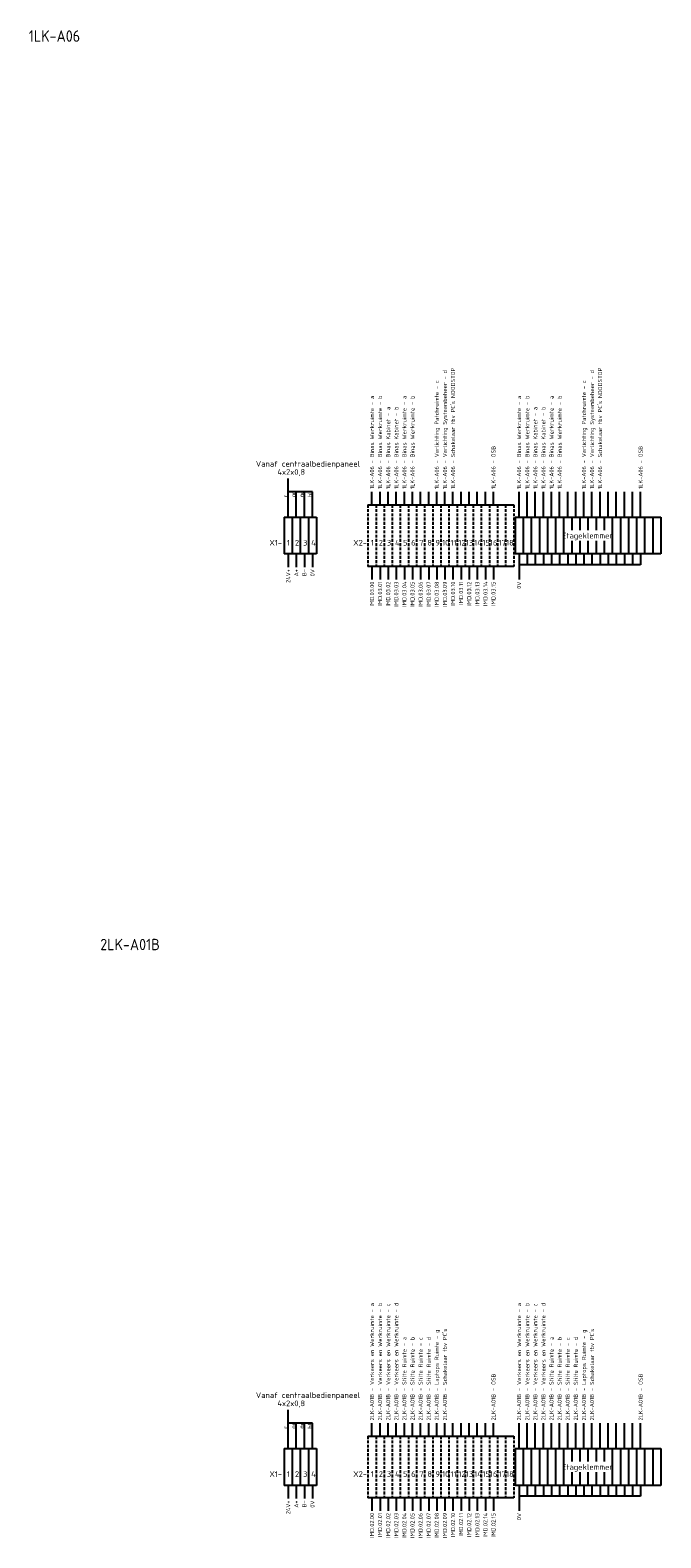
# Model space of a CAD drawing. Extents: x -1224 to 18134, y -20786 to 3554.
# Tile 7 of 88: x 2453 to 2731, y -7766 to -7102. Entities that reach past the tile are written whole.
import ezdxf
from ezdxf.enums import TextEntityAlignment as Align

# ---------------------------------------------------------------- set-up
doc = ezdxf.new("R2010")
doc.units = 0
doc.linetypes.add('HIDDEN2', pattern=[1.875, 1.25, -0.625])
doc.layers.add('EL$1----', color=3, linetype='CONTINUOUS')
doc.styles.add('BURO-018', font='ISO.shx', dxfattribs={"height": 1.8})
doc.styles.add('BURO-025', font='ISO.shx', dxfattribs={"height": 2.5})
doc.styles.add('BURO-050', font='ISO.shx', dxfattribs={"height": 5})

msp = doc.modelspace()

# ---------------------------------------------------------------- linework, layer by layer
at = {"layer": 'EL$1----', "color": 1}
for p, q in [((2566.59, -7316.85), (2566.59, -7299.79)), ((2577.29, -7305.64), (2566.59, -7305.64)), ((2570.15, -7316.85), (2570.15, -7305.64)), ((2573.72, -7316.85), (2573.72, -7305.64)), ((2577.29, -7316.85), (2577.29, -7305.64)), ((2603.5, -7311.38), (2603.5, -7305.64)), ((2607.06, -7311.38), (2607.06, -7305.64)), ((2610.63, -7311.38), (2610.63, -7305.64)), ((2614.2, -7311.38), (2614.2, -7305.64)), ((2617.76, -7311.38), (2617.76, -7305.64)), ((2621.33, -7311.38), (2621.33, -7305.64)), ((2624.9, -7311.38), (2624.9, -7305.64)), ((2628.47, -7311.38), (2628.47, -7305.64)), ((2632.03, -7311.38), (2632.03, -7305.64)), ((2635.6, -7311.38), (2635.6, -7305.64)), ((2639.17, -7311.38), (2639.17, -7305.64)), ((2642.73, -7311.38), (2642.73, -7305.64)), ((2646.3, -7311.38), (2646.3, -7305.64)), ((2649.87, -7311.38), (2649.87, -7305.64)), ((2653.44, -7311.38), (2653.44, -7305.64)), ((2657, -7311.38), (2657, -7305.64)), ((2668.29, -7316.85), (2668.29, -7305.64)), ((2671.86, -7316.85), (2671.86, -7305.64)), ((2675.42, -7316.85), (2675.42, -7305.64)), ((2678.99, -7316.85), (2678.99, -7305.64)), ((2682.56, -7316.85), (2682.56, -7305.64)), ((2686.13, -7316.85), (2686.13, -7305.64)), ((2689.69, -7316.85), (2689.69, -7305.64)), ((2693.26, -7316.85), (2693.26, -7305.64)), ((2696.83, -7316.85), (2696.83, -7305.64)), ((2700.39, -7316.85), (2700.39, -7305.64)), ((2703.96, -7316.85), (2703.96, -7305.64)), ((2707.53, -7316.85), (2707.53, -7305.64)), ((2711.1, -7316.85), (2711.1, -7305.64)), ((2714.66, -7316.85), (2714.66, -7305.64)), ((2718.23, -7316.85), (2718.23, -7305.64)), ((2721.8, -7316.85), (2721.8, -7305.64)), ((2566.59, -7333), (2566.59, -7338.74)), ((2570.15, -7333), (2570.15, -7338.74)), ((2573.72, -7333), (2573.72, -7338.74)), ((2577.29, -7333), (2577.29, -7338.74)), ((2668.29, -7333), (2668.29, -7344.21)), ((2671.86, -7333), (2671.86, -7337.77)), ((2675.42, -7333), (2675.42, -7337.77)), ((2678.99, -7333), (2678.99, -7337.77)), ((2682.56, -7333), (2682.56, -7337.77)), ((2686.13, -7333), (2686.13, -7337.77)), ((2689.69, -7333), (2689.69, -7337.77)), ((2693.26, -7333), (2693.26, -7337.77)), ((2696.83, -7333), (2696.83, -7337.77)), ((2700.39, -7333), (2700.39, -7337.77)), ((2703.96, -7333), (2703.96, -7337.77)), ((2707.53, -7333), (2707.53, -7337.77)), ((2711.1, -7333), (2711.1, -7337.77)), ((2714.66, -7333), (2714.66, -7337.77)), ((2718.23, -7333), (2718.23, -7337.77)), ((2721.8, -7333), (2721.8, -7337.77)), ((2603.5, -7338.47), (2603.5, -7344.21)), ((2607.06, -7338.47), (2607.06, -7344.21)), ((2610.63, -7338.47), (2610.63, -7344.21)), ((2614.2, -7338.47), (2614.2, -7344.21)), ((2617.76, -7338.47), (2617.76, -7344.21)), ((2621.33, -7338.47), (2621.33, -7344.21)), ((2624.9, -7338.47), (2624.9, -7344.21)), ((2628.47, -7338.47), (2628.47, -7344.21)), ((2632.03, -7338.47), (2632.03, -7344.21)), ((2635.6, -7338.47), (2635.6, -7344.21)), ((2639.17, -7338.47), (2639.17, -7344.21)), ((2642.73, -7338.47), (2642.73, -7344.21)), ((2646.3, -7338.47), (2646.3, -7344.21)), ((2649.87, -7338.47), (2649.87, -7344.21)), ((2653.44, -7338.47), (2653.44, -7344.21)), ((2657, -7338.47), (2657, -7344.21)), ((2671.86, -7337.77), (2668.29, -7337.77)), ((2675.42, -7337.77), (2671.86, -7337.77)), ((2678.99, -7337.77), (2675.42, -7337.77)), ((2682.56, -7337.77), (2678.99, -7337.77)), ((2686.13, -7337.77), (2682.56, -7337.77)), ((2689.69, -7337.77), (2686.13, -7337.77)), ((2693.26, -7337.77), (2689.69, -7337.77)), ((2696.83, -7337.77), (2693.26, -7337.77)), ((2700.39, -7337.77), (2696.83, -7337.77)), ((2703.96, -7337.77), (2700.39, -7337.77)), ((2707.53, -7337.77), (2703.96, -7337.77)), ((2711.1, -7337.77), (2707.53, -7337.77)), ((2714.66, -7337.77), (2711.1, -7337.77)), ((2718.23, -7337.77), (2714.66, -7337.77)), ((2721.8, -7337.77), (2718.23, -7337.77)), ((2566.59, -7726.83), (2566.59, -7709.77)), ((2577.29, -7715.62), (2566.59, -7715.62)), ((2570.15, -7726.83), (2570.15, -7715.62)), ((2573.72, -7726.83), (2573.72, -7715.62)), ((2577.29, -7726.83), (2577.29, -7715.62)), ((2603.5, -7721.36), (2603.5, -7715.62)), ((2607.06, -7721.36), (2607.06, -7715.62)), ((2610.63, -7721.36), (2610.63, -7715.62)), ((2614.2, -7721.36), (2614.2, -7715.62)), ((2617.76, -7721.36), (2617.76, -7715.62)), ((2621.33, -7721.36), (2621.33, -7715.62)), ((2624.9, -7721.36), (2624.9, -7715.62)), ((2628.47, -7721.36), (2628.47, -7715.62)), ((2632.03, -7721.36), (2632.03, -7715.62)), ((2635.6, -7721.36), (2635.6, -7715.62)), ((2639.17, -7721.36), (2639.17, -7715.62)), ((2642.73, -7721.36), (2642.73, -7715.62)), ((2646.3, -7721.36), (2646.3, -7715.62)), ((2649.87, -7721.36), (2649.87, -7715.62)), ((2653.44, -7721.36), (2653.44, -7715.62)), ((2657, -7721.36), (2657, -7715.62)), ((2668.29, -7726.83), (2668.29, -7715.62)), ((2671.86, -7726.83), (2671.86, -7715.62)), ((2675.42, -7726.83), (2675.42, -7715.62)), ((2678.99, -7726.83), (2678.99, -7715.62)), ((2682.56, -7726.83), (2682.56, -7715.62)), ((2686.13, -7726.83), (2686.13, -7715.62)), ((2689.69, -7726.83), (2689.69, -7715.62)), ((2693.26, -7726.83), (2693.26, -7715.62)), ((2696.83, -7726.83), (2696.83, -7715.62)), ((2700.39, -7726.83), (2700.39, -7715.62)), ((2703.96, -7726.83), (2703.96, -7715.62)), ((2707.53, -7726.83), (2707.53, -7715.62)), ((2711.1, -7726.83), (2711.1, -7715.62)), ((2714.66, -7726.83), (2714.66, -7715.62)), ((2718.23, -7726.83), (2718.23, -7715.62)), ((2721.8, -7726.83), (2721.8, -7715.62)), ((2566.59, -7742.98), (2566.59, -7748.72)), ((2570.15, -7742.98), (2570.15, -7748.72)), ((2573.72, -7742.98), (2573.72, -7748.72)), ((2577.29, -7742.98), (2577.29, -7748.72)), ((2668.29, -7742.98), (2668.29, -7754.19)), ((2671.86, -7742.98), (2671.86, -7747.75)), ((2675.42, -7742.98), (2675.42, -7747.75)), ((2678.99, -7742.98), (2678.99, -7747.75)), ((2682.56, -7742.98), (2682.56, -7747.75)), ((2686.13, -7742.98), (2686.13, -7747.75)), ((2689.69, -7742.98), (2689.69, -7747.75)), ((2693.26, -7742.98), (2693.26, -7747.75)), ((2696.83, -7742.98), (2696.83, -7747.75)), ((2700.39, -7742.98), (2700.39, -7747.75)), ((2703.96, -7742.98), (2703.96, -7747.75)), ((2707.53, -7742.98), (2707.53, -7747.75)), ((2711.1, -7742.98), (2711.1, -7747.75)), ((2714.66, -7742.98), (2714.66, -7747.75)), ((2718.23, -7742.98), (2718.23, -7747.75)), ((2721.8, -7742.98), (2721.8, -7747.75)), ((2603.5, -7748.45), (2603.5, -7754.19)), ((2607.06, -7748.45), (2607.06, -7754.19)), ((2610.63, -7748.45), (2610.63, -7754.19)), ((2614.2, -7748.45), (2614.2, -7754.19)), ((2617.76, -7748.45), (2617.76, -7754.19)), ((2621.33, -7748.45), (2621.33, -7754.19)), ((2624.9, -7748.45), (2624.9, -7754.19)), ((2628.47, -7748.45), (2628.47, -7754.19)), ((2632.03, -7748.45), (2632.03, -7754.19)), ((2635.6, -7748.45), (2635.6, -7754.19)), ((2639.17, -7748.45), (2639.17, -7754.19)), ((2642.73, -7748.45), (2642.73, -7754.19)), ((2646.3, -7748.45), (2646.3, -7754.19)), ((2649.87, -7748.45), (2649.87, -7754.19)), ((2653.44, -7748.45), (2653.44, -7754.19)), ((2657, -7748.45), (2657, -7754.19)), ((2671.86, -7747.75), (2668.29, -7747.75)), ((2675.42, -7747.75), (2671.86, -7747.75)), ((2678.99, -7747.75), (2675.42, -7747.75)), ((2682.56, -7747.75), (2678.99, -7747.75)), ((2686.13, -7747.75), (2682.56, -7747.75)), ((2689.69, -7747.75), (2686.13, -7747.75)), ((2693.26, -7747.75), (2689.69, -7747.75)), ((2696.83, -7747.75), (2693.26, -7747.75)), ((2700.39, -7747.75), (2696.83, -7747.75)), ((2703.96, -7747.75), (2700.39, -7747.75)), ((2707.53, -7747.75), (2703.96, -7747.75)), ((2711.1, -7747.75), (2707.53, -7747.75)), ((2714.66, -7747.75), (2711.1, -7747.75)), ((2718.23, -7747.75), (2714.66, -7747.75)), ((2721.8, -7747.75), (2718.23, -7747.75))]:
    msp.add_line(p, q, dxfattribs=at)
at = {"layer": 'EL$1----', "color": 1, "linetype": 'Continuous'}
for p, q in [((2601.71, -7311.38), (2605.28, -7311.38)), ((2605.28, -7311.38), (2608.85, -7311.38)), ((2608.85, -7311.38), (2612.41, -7311.38)), ((2612.41, -7311.38), (2615.98, -7311.38)), ((2615.98, -7311.38), (2619.55, -7311.38)), ((2619.55, -7311.38), (2623.12, -7311.38)), ((2623.12, -7311.38), (2626.68, -7311.38)), ((2626.68, -7311.38), (2630.25, -7311.38)), ((2630.25, -7311.38), (2633.82, -7311.38)), ((2633.82, -7311.38), (2637.38, -7311.38)), ((2637.38, -7311.38), (2640.95, -7311.38)), ((2640.95, -7311.38), (2644.52, -7311.38)), ((2644.52, -7311.38), (2648.09, -7311.38)), ((2648.09, -7311.38), (2651.65, -7311.38)), ((2651.65, -7311.38), (2655.22, -7311.38)), ((2655.22, -7311.38), (2658.79, -7311.38)), ((2658.79, -7311.38), (2662.35, -7311.38)), ((2662.35, -7311.38), (2665.92, -7311.38)), ((2605.28, -7338.47), (2601.71, -7338.47)), ((2608.85, -7338.47), (2605.28, -7338.47)), ((2612.41, -7338.47), (2608.85, -7338.47)), ((2615.98, -7338.47), (2612.41, -7338.47)), ((2619.55, -7338.47), (2615.98, -7338.47)), ((2623.12, -7338.47), (2619.55, -7338.47)), ((2626.68, -7338.47), (2623.12, -7338.47)), ((2630.25, -7338.47), (2626.68, -7338.47)), ((2633.82, -7338.47), (2630.25, -7338.47)), ((2637.38, -7338.47), (2633.82, -7338.47)), ((2640.95, -7338.47), (2637.38, -7338.47)), ((2644.52, -7338.47), (2640.95, -7338.47)), ((2648.09, -7338.47), (2644.52, -7338.47)), ((2651.65, -7338.47), (2648.09, -7338.47)), ((2655.22, -7338.47), (2651.65, -7338.47)), ((2658.79, -7338.47), (2655.22, -7338.47)), ((2662.35, -7338.47), (2658.79, -7338.47)), ((2665.92, -7338.47), (2662.35, -7338.47)), ((2601.71, -7721.36), (2605.28, -7721.36)), ((2605.28, -7721.36), (2608.85, -7721.36)), ((2608.85, -7721.36), (2612.41, -7721.36)), ((2612.41, -7721.36), (2615.98, -7721.36)), ((2615.98, -7721.36), (2619.55, -7721.36)), ((2619.55, -7721.36), (2623.12, -7721.36)), ((2623.12, -7721.36), (2626.68, -7721.36)), ((2626.68, -7721.36), (2630.25, -7721.36)), ((2630.25, -7721.36), (2633.82, -7721.36)), ((2633.82, -7721.36), (2637.38, -7721.36)), ((2637.38, -7721.36), (2640.95, -7721.36)), ((2640.95, -7721.36), (2644.52, -7721.36)), ((2644.52, -7721.36), (2648.09, -7721.36)), ((2648.09, -7721.36), (2651.65, -7721.36)), ((2651.65, -7721.36), (2655.22, -7721.36)), ((2655.22, -7721.36), (2658.79, -7721.36)), ((2658.79, -7721.36), (2662.35, -7721.36)), ((2662.35, -7721.36), (2665.92, -7721.36)), ((2605.28, -7748.45), (2601.71, -7748.45)), ((2608.85, -7748.45), (2605.28, -7748.45)), ((2612.41, -7748.45), (2608.85, -7748.45)), ((2615.98, -7748.45), (2612.41, -7748.45)), ((2619.55, -7748.45), (2615.98, -7748.45)), ((2623.12, -7748.45), (2619.55, -7748.45)), ((2626.68, -7748.45), (2623.12, -7748.45)), ((2630.25, -7748.45), (2626.68, -7748.45)), ((2633.82, -7748.45), (2630.25, -7748.45)), ((2637.38, -7748.45), (2633.82, -7748.45)), ((2640.95, -7748.45), (2637.38, -7748.45)), ((2644.52, -7748.45), (2640.95, -7748.45)), ((2648.09, -7748.45), (2644.52, -7748.45)), ((2651.65, -7748.45), (2648.09, -7748.45)), ((2655.22, -7748.45), (2651.65, -7748.45)), ((2658.79, -7748.45), (2655.22, -7748.45)), ((2662.35, -7748.45), (2658.79, -7748.45)), ((2665.92, -7748.45), (2662.35, -7748.45))]:
    msp.add_line(p, q, dxfattribs=at)
at = {"layer": 'EL$1----', "color": 1, "linetype": 'HIDDEN2'}
for p, q in [((2601.71, -7311.38), (2601.71, -7338.47)), ((2605.28, -7311.38), (2605.28, -7338.47)), ((2605.28, -7311.38), (2605.28, -7338.47)), ((2608.85, -7311.38), (2608.85, -7338.47)), ((2608.85, -7311.38), (2608.85, -7338.47)), ((2612.41, -7311.38), (2612.41, -7338.47)), ((2612.41, -7311.38), (2612.41, -7338.47)), ((2615.98, -7311.38), (2615.98, -7338.47)), ((2615.98, -7311.38), (2615.98, -7338.47)), ((2619.55, -7311.38), (2619.55, -7338.47)), ((2619.55, -7311.38), (2619.55, -7338.47)), ((2623.12, -7311.38), (2623.12, -7338.47)), ((2623.12, -7311.38), (2623.12, -7338.47)), ((2626.68, -7311.38), (2626.68, -7338.47)), ((2626.68, -7311.38), (2626.68, -7338.47)), ((2630.25, -7311.38), (2630.25, -7338.47)), ((2630.25, -7311.38), (2630.25, -7338.47)), ((2633.82, -7311.38), (2633.82, -7338.47)), ((2633.82, -7311.38), (2633.82, -7338.47)), ((2637.38, -7311.38), (2637.38, -7338.47)), ((2637.38, -7311.38), (2637.38, -7338.47)), ((2640.95, -7311.38), (2640.95, -7338.47)), ((2640.95, -7311.38), (2640.95, -7338.47)), ((2644.52, -7311.38), (2644.52, -7338.47)), ((2644.52, -7311.38), (2644.52, -7338.47)), ((2648.09, -7311.38), (2648.09, -7338.47)), ((2648.09, -7311.38), (2648.09, -7338.47)), ((2651.65, -7311.38), (2651.65, -7338.47)), ((2651.65, -7311.38), (2651.65, -7338.47)), ((2655.22, -7311.38), (2655.22, -7338.47)), ((2655.22, -7311.38), (2655.22, -7338.47)), ((2658.79, -7311.38), (2658.79, -7338.47)), ((2658.79, -7311.38), (2658.79, -7338.47)), ((2658.79, -7311.38), (2658.79, -7338.47)), ((2658.79, -7311.38), (2658.79, -7338.47)), ((2662.35, -7311.38), (2662.35, -7338.47)), ((2662.35, -7311.38), (2662.35, -7338.47)), ((2665.92, -7311.38), (2665.92, -7338.47)), ((2601.71, -7721.36), (2601.71, -7748.45)), ((2605.28, -7721.36), (2605.28, -7748.45)), ((2605.28, -7721.36), (2605.28, -7748.45)), ((2608.85, -7721.36), (2608.85, -7748.45)), ((2608.85, -7721.36), (2608.85, -7748.45)), ((2612.41, -7721.36), (2612.41, -7748.45)), ((2612.41, -7721.36), (2612.41, -7748.45)), ((2615.98, -7721.36), (2615.98, -7748.45)), ((2615.98, -7721.36), (2615.98, -7748.45)), ((2619.55, -7721.36), (2619.55, -7748.45)), ((2619.55, -7721.36), (2619.55, -7748.45)), ((2623.12, -7721.36), (2623.12, -7748.45)), ((2623.12, -7721.36), (2623.12, -7748.45)), ((2626.68, -7721.36), (2626.68, -7748.45)), ((2626.68, -7721.36), (2626.68, -7748.45)), ((2630.25, -7721.36), (2630.25, -7748.45)), ((2630.25, -7721.36), (2630.25, -7748.45)), ((2633.82, -7721.36), (2633.82, -7748.45)), ((2633.82, -7721.36), (2633.82, -7748.45)), ((2637.38, -7721.36), (2637.38, -7748.45)), ((2637.38, -7721.36), (2637.38, -7748.45)), ((2640.95, -7721.36), (2640.95, -7748.45)), ((2640.95, -7721.36), (2640.95, -7748.45)), ((2644.52, -7721.36), (2644.52, -7748.45)), ((2644.52, -7721.36), (2644.52, -7748.45)), ((2648.09, -7721.36), (2648.09, -7748.45)), ((2648.09, -7721.36), (2648.09, -7748.45)), ((2651.65, -7721.36), (2651.65, -7748.45)), ((2651.65, -7721.36), (2651.65, -7748.45)), ((2655.22, -7721.36), (2655.22, -7748.45)), ((2655.22, -7721.36), (2655.22, -7748.45)), ((2658.79, -7721.36), (2658.79, -7748.45)), ((2658.79, -7721.36), (2658.79, -7748.45)), ((2658.79, -7721.36), (2658.79, -7748.45)), ((2658.79, -7721.36), (2658.79, -7748.45)), ((2662.35, -7721.36), (2662.35, -7748.45)), ((2662.35, -7721.36), (2662.35, -7748.45)), ((2665.92, -7721.36), (2665.92, -7748.45))]:
    msp.add_line(p, q, dxfattribs=at)
at = {"layer": 'EL$1----'}
for p, q in [((2564.8, -7316.85), (2568.37, -7316.85)), ((2564.8, -7316.85), (2564.8, -7333)), ((2568.37, -7316.85), (2568.37, -7333)), ((2568.37, -7316.85), (2571.94, -7316.85)), ((2568.37, -7316.85), (2568.37, -7333)), ((2571.94, -7316.85), (2571.94, -7333)), ((2571.94, -7316.85), (2575.5, -7316.85)), ((2571.94, -7316.85), (2571.94, -7333)), ((2575.5, -7316.85), (2575.5, -7333)), ((2575.5, -7316.85), (2579.07, -7316.85)), ((2575.5, -7316.85), (2575.5, -7333)), ((2579.07, -7316.85), (2579.07, -7333)), ((2579.07, -7316.85), (2579.07, -7333)), ((2579.07, -7316.85), (2579.07, -7333)), ((2579.07, -7316.85), (2579.07, -7333)), ((2666.51, -7316.85), (2670.07, -7316.85)), ((2666.51, -7316.85), (2666.51, -7333)), ((2670.07, -7316.85), (2670.07, -7333)), ((2670.07, -7316.85), (2673.64, -7316.85)), ((2670.07, -7316.85), (2670.07, -7333)), ((2673.64, -7316.85), (2673.64, -7333)), ((2673.64, -7316.85), (2677.21, -7316.85)), ((2673.64, -7316.85), (2673.64, -7333)), ((2677.21, -7316.85), (2677.21, -7333)), ((2677.21, -7316.85), (2680.78, -7316.85)), ((2680.78, -7316.85), (2680.78, -7333)), ((2680.78, -7316.85), (2684.34, -7316.85)), ((2680.78, -7316.85), (2680.78, -7333)), ((2684.34, -7316.85), (2684.34, -7333)), ((2684.34, -7316.85), (2687.91, -7316.85)), ((2684.34, -7316.85), (2684.34, -7333)), ((2687.91, -7316.85), (2687.91, -7333)), ((2687.91, -7316.85), (2691.48, -7316.85)), ((2687.91, -7316.85), (2687.91, -7333)), ((2691.48, -7316.85), (2691.48, -7322.58)), ((2691.48, -7316.85), (2695.04, -7316.85)), ((2691.48, -7316.85), (2691.48, -7322.58)), ((2695.04, -7316.85), (2695.04, -7322.58)), ((2695.04, -7316.85), (2698.61, -7316.85)), ((2695.04, -7316.85), (2695.04, -7322.58)), ((2698.61, -7316.85), (2698.61, -7322.58)), ((2698.61, -7316.85), (2702.18, -7316.85)), ((2698.61, -7316.85), (2698.61, -7322.58)), ((2702.18, -7316.85), (2702.18, -7322.58)), ((2702.18, -7316.85), (2702.18, -7322.58)), ((2702.18, -7316.85), (2705.75, -7316.85)), ((2705.75, -7316.85), (2705.75, -7322.58)), ((2705.75, -7316.85), (2709.31, -7316.85)), ((2705.75, -7316.85), (2705.75, -7322.58)), ((2709.31, -7316.85), (2709.31, -7333)), ((2709.31, -7316.85), (2712.88, -7316.85)), ((2709.31, -7316.85), (2709.31, -7333)), ((2712.88, -7316.85), (2712.88, -7333)), ((2712.88, -7316.85), (2716.45, -7316.85)), ((2712.88, -7316.85), (2712.88, -7333)), ((2716.45, -7316.85), (2716.45, -7333)), ((2716.45, -7316.85), (2720.01, -7316.85)), ((2716.45, -7316.85), (2716.45, -7333)), ((2720.01, -7316.85), (2720.01, -7333)), ((2720.01, -7316.85), (2723.58, -7316.85)), ((2720.01, -7316.85), (2720.01, -7333)), ((2723.58, -7316.85), (2723.58, -7333)), ((2723.58, -7316.85), (2723.58, -7333)), ((2723.58, -7316.85), (2723.58, -7333)), ((2723.58, -7316.85), (2727.15, -7316.85)), ((2723.58, -7316.85), (2723.58, -7333)), ((2727.15, -7316.85), (2727.15, -7333)), ((2727.15, -7316.85), (2730.72, -7316.85)), ((2727.15, -7316.85), (2727.15, -7333)), ((2730.72, -7316.85), (2730.72, -7333)), ((2730.72, -7316.85), (2730.72, -7333)), ((2568.37, -7333), (2564.8, -7333)), ((2571.94, -7333), (2568.37, -7333)), ((2575.5, -7333), (2571.94, -7333)), ((2579.07, -7333), (2575.5, -7333)), ((2670.07, -7333), (2666.51, -7333)), ((2673.64, -7333), (2670.07, -7333)), ((2677.21, -7333), (2673.64, -7333)), ((2680.78, -7333), (2677.21, -7333)), ((2684.34, -7333), (2680.78, -7333)), ((2687.91, -7333), (2684.34, -7333)), ((2691.48, -7333), (2687.91, -7333)), ((2691.48, -7327.27), (2691.48, -7333)), ((2691.48, -7327.27), (2691.48, -7333)), ((2695.04, -7333), (2691.48, -7333)), ((2695.04, -7327.27), (2695.04, -7333)), ((2695.04, -7327.27), (2695.04, -7333)), ((2698.61, -7333), (2695.04, -7333)), ((2698.61, -7327.27), (2698.61, -7333)), ((2698.61, -7327.27), (2698.61, -7333)), ((2702.18, -7333), (2698.61, -7333)), ((2702.18, -7327.27), (2702.18, -7333)), ((2702.18, -7327.27), (2702.18, -7333)), ((2705.75, -7333), (2702.18, -7333)), ((2705.75, -7327.27), (2705.75, -7333)), ((2705.75, -7327.27), (2705.75, -7333)), ((2709.31, -7333), (2705.75, -7333)), ((2712.88, -7333), (2709.31, -7333)), ((2716.45, -7333), (2712.88, -7333)), ((2720.01, -7333), (2716.45, -7333)), ((2723.58, -7333), (2720.01, -7333)), ((2727.15, -7333), (2723.58, -7333)), ((2730.72, -7333), (2727.15, -7333)), ((2564.8, -7726.83), (2568.37, -7726.83)), ((2564.8, -7726.83), (2564.8, -7742.98)), ((2568.37, -7726.83), (2568.37, -7742.98)), ((2568.37, -7726.83), (2571.94, -7726.83)), ((2568.37, -7726.83), (2568.37, -7742.98)), ((2571.94, -7726.83), (2571.94, -7742.98)), ((2571.94, -7726.83), (2575.5, -7726.83)), ((2571.94, -7726.83), (2571.94, -7742.98)), ((2575.5, -7726.83), (2575.5, -7742.98)), ((2575.5, -7726.83), (2579.07, -7726.83)), ((2575.5, -7726.83), (2575.5, -7742.98)), ((2579.07, -7726.83), (2579.07, -7742.98)), ((2579.07, -7726.83), (2579.07, -7742.98)), ((2579.07, -7726.83), (2579.07, -7742.98)), ((2579.07, -7726.83), (2579.07, -7742.98)), ((2666.51, -7726.83), (2670.07, -7726.83)), ((2666.51, -7726.83), (2666.51, -7742.98)), ((2670.07, -7726.83), (2670.07, -7742.98)), ((2670.07, -7726.83), (2673.64, -7726.83)), ((2670.07, -7726.83), (2670.07, -7742.98)), ((2673.64, -7726.83), (2673.64, -7742.98)), ((2673.64, -7726.83), (2677.21, -7726.83)), ((2673.64, -7726.83), (2673.64, -7742.98)), ((2677.21, -7726.83), (2677.21, -7742.98)), ((2677.21, -7726.83), (2680.78, -7726.83)), ((2680.78, -7726.83), (2680.78, -7742.98)), ((2680.78, -7726.83), (2684.34, -7726.83)), ((2680.78, -7726.83), (2680.78, -7742.98)), ((2684.34, -7726.83), (2684.34, -7742.98)), ((2684.34, -7726.83), (2687.91, -7726.83)), ((2684.34, -7726.83), (2684.34, -7742.98)), ((2687.91, -7726.83), (2687.91, -7742.98)), ((2687.91, -7726.83), (2691.48, -7726.83)), ((2687.91, -7726.83), (2687.91, -7742.98)), ((2691.48, -7726.83), (2691.48, -7732.56)), ((2691.48, -7726.83), (2695.04, -7726.83)), ((2691.48, -7726.83), (2691.48, -7732.56)), ((2695.04, -7726.83), (2695.04, -7732.56)), ((2695.04, -7726.83), (2698.61, -7726.83)), ((2695.04, -7726.83), (2695.04, -7732.56)), ((2698.61, -7726.83), (2698.61, -7732.56)), ((2698.61, -7726.83), (2702.18, -7726.83)), ((2698.61, -7726.83), (2698.61, -7732.56)), ((2702.18, -7726.83), (2702.18, -7732.56)), ((2702.18, -7726.83), (2702.18, -7732.56)), ((2702.18, -7726.83), (2705.75, -7726.83)), ((2705.75, -7726.83), (2705.75, -7732.56)), ((2705.75, -7726.83), (2709.31, -7726.83)), ((2705.75, -7726.83), (2705.75, -7732.56)), ((2709.31, -7726.83), (2709.31, -7742.98)), ((2709.31, -7726.83), (2712.88, -7726.83)), ((2709.31, -7726.83), (2709.31, -7742.98)), ((2712.88, -7726.83), (2712.88, -7742.98)), ((2712.88, -7726.83), (2716.45, -7726.83)), ((2712.88, -7726.83), (2712.88, -7742.98)), ((2716.45, -7726.83), (2716.45, -7742.98)), ((2716.45, -7726.83), (2720.01, -7726.83)), ((2716.45, -7726.83), (2716.45, -7742.98)), ((2720.01, -7726.83), (2720.01, -7742.98)), ((2720.01, -7726.83), (2723.58, -7726.83)), ((2720.01, -7726.83), (2720.01, -7742.98)), ((2723.58, -7726.83), (2723.58, -7742.98)), ((2723.58, -7726.83), (2723.58, -7742.98)), ((2723.58, -7726.83), (2723.58, -7742.98)), ((2723.58, -7726.83), (2727.15, -7726.83)), ((2723.58, -7726.83), (2723.58, -7742.98)), ((2727.15, -7726.83), (2727.15, -7742.98)), ((2727.15, -7726.83), (2730.72, -7726.83)), ((2727.15, -7726.83), (2727.15, -7742.98)), ((2730.72, -7726.83), (2730.72, -7742.98)), ((2730.72, -7726.83), (2730.72, -7742.98)), ((2691.48, -7737.25), (2691.48, -7742.98)), ((2691.48, -7737.25), (2691.48, -7742.98)), ((2695.04, -7737.25), (2695.04, -7742.98)), ((2695.04, -7737.25), (2695.04, -7742.98)), ((2698.61, -7737.25), (2698.61, -7742.98)), ((2698.61, -7737.25), (2698.61, -7742.98)), ((2702.18, -7737.25), (2702.18, -7742.98)), ((2702.18, -7737.25), (2702.18, -7742.98)), ((2705.75, -7737.25), (2705.75, -7742.98)), ((2705.75, -7737.25), (2705.75, -7742.98)), ((2568.37, -7742.98), (2564.8, -7742.98)), ((2571.94, -7742.98), (2568.37, -7742.98)), ((2575.5, -7742.98), (2571.94, -7742.98)), ((2579.07, -7742.98), (2575.5, -7742.98)), ((2670.07, -7742.98), (2666.51, -7742.98)), ((2673.64, -7742.98), (2670.07, -7742.98)), ((2677.21, -7742.98), (2673.64, -7742.98)), ((2680.78, -7742.98), (2677.21, -7742.98)), ((2684.34, -7742.98), (2680.78, -7742.98)), ((2687.91, -7742.98), (2684.34, -7742.98)), ((2691.48, -7742.98), (2687.91, -7742.98)), ((2695.04, -7742.98), (2691.48, -7742.98)), ((2698.61, -7742.98), (2695.04, -7742.98)), ((2702.18, -7742.98), (2698.61, -7742.98)), ((2705.75, -7742.98), (2702.18, -7742.98)), ((2709.31, -7742.98), (2705.75, -7742.98)), ((2712.88, -7742.98), (2709.31, -7742.98)), ((2716.45, -7742.98), (2712.88, -7742.98)), ((2720.01, -7742.98), (2716.45, -7742.98)), ((2723.58, -7742.98), (2720.01, -7742.98)), ((2727.15, -7742.98), (2723.58, -7742.98)), ((2730.72, -7742.98), (2727.15, -7742.98))]:
    msp.add_line(p, q, dxfattribs=at)

# ---------------------------------------------------------------- texts
at = {"layer": 'EL$1----', "color": 2, "style": 'BURO-050'}
for s, p in [('1LK-A06', (2452.35, -7107.51)), ('2LK-A01B', (2483.83, -7507.41))]:
    msp.add_text(s, height=5, dxfattribs=at).set_placement(p)
at = {"layer": 'EL$1----', "color": 1, "style": 'BURO-018'}
for s, p in [('1LK-A06 - Verlichting Systeembeheer - d', (2635.6, -7304.42)), ("1LK-A06 - Schakelaar tbv PC's NOODSTOP", (2639.17, -7304.42)), ('1LK-A06 - Verlichting Systeembeheer - d', (2700.39, -7304.42)), ("1LK-A06 - Schakelaar tbv PC's NOODSTOP", (2703.96, -7304.42)), ('1LK-A06 - Verlichting Patchruimte - c', (2632.03, -7304.42)), ('1LK-A06 - Verlichting Patchruimte - c', (2696.83, -7304.42)), ('1LK-A06 - Binas Werkruimte - a', (2603.5, -7304.42)), ('1LK-A06 - Binas Werkruimte - b', (2607.06, -7304.42)), ('1LK-A06 - Binas Werkruimte - a', (2617.76, -7304.42)), ('1LK-A06 - Binas Werkruimte - b', (2621.33, -7304.42)), ('1LK-A06 - Binas Werkruimte - a', (2668.29, -7304.42)), ('1LK-A06 - Binas Werkruimte - b', (2671.86, -7304.42)), ('1LK-A06 - Binas Werkruimte - a', (2682.56, -7304.42)), ('1LK-A06 - Binas Werkruimte - b', (2686.13, -7304.42)), ('1LK-A06 - Binas Kabinet - a', (2610.63, -7304.42)), ('1LK-A06 - Binas Kabinet - b', (2614.2, -7304.42)), ('1LK-A06 - Binas Kabinet - a', (2675.42, -7304.42)), ('1LK-A06 - Binas Kabinet - b', (2678.99, -7304.42)), ('1LK-A06 - OSB', (2657, -7304.42)), ('1LK-A06 - OSB', (2721.8, -7304.42)), ('2LK-A01B - Verkeers en Werkruimte - a', (2603.5, -7714.4)), ('2LK-A01B - Verkeers en Werkruimte - b', (2607.06, -7714.4)), ('2LK-A01B - Verkeers en Werkruimte - c', (2610.63, -7714.4)), ('2LK-A01B - Verkeers en Werkruimte - d', (2614.2, -7714.4)), ('2LK-A01B - Verkeers en Werkruimte - a', (2668.29, -7714.4)), ('2LK-A01B - Verkeers en Werkruimte - b', (2671.86, -7714.4)), ('2LK-A01B - Verkeers en Werkruimte - c', (2675.42, -7714.4)), ('2LK-A01B - Verkeers en Werkruimte - d', (2678.99, -7714.4)), ('2LK-A01B - Stilte Ruimte - a', (2617.76, -7714.4)), ('2LK-A01B - Stilte Ruimte - b', (2621.33, -7714.4)), ('2LK-A01B - Stilte Ruimte - c', (2624.9, -7714.4)), ('2LK-A01B - Stilte Ruimte - d', (2628.47, -7714.4)), ('2LK-A01B - Laptops Ruimte - g', (2632.03, -7714.4)), ("2LK-A01B - Schakelaar tbv PC's", (2635.6, -7714.4)), ('2LK-A01B - Stilte Ruimte - a', (2682.56, -7714.4)), ('2LK-A01B - Stilte Ruimte - b', (2686.13, -7714.4)), ('2LK-A01B - Stilte Ruimte - c', (2689.69, -7714.4)), ('2LK-A01B - Stilte Ruimte - d', (2693.26, -7714.4)), ('2LK-A01B - Laptops Ruimte - g', (2696.83, -7714.4)), ("2LK-A01B - Schakelaar tbv PC's", (2700.39, -7714.4)), ('2LK-A01B - OSB', (2657, -7714.4)), ('2LK-A01B - OSB', (2721.8, -7714.4))]:
    msp.add_text(s, height=1.8, rotation=90, dxfattribs=at).set_placement(p, align=Align.MIDDLE_LEFT)
at = {"layer": 'EL$1----', "color": 1, "style": 'BURO-025'}
for s, p in [('Vanaf centraalbedienpaneel', (2552.33, -7294.55)), ('4x2x0,8', (2561.86, -7298.16)), ('X1-', (2558.32, -7329.3)), ('1', (2566.02, -7329.3)), ('2', (2569.59, -7329.3)), ('3', (2573.16, -7329.3)), ('4', (2576.73, -7329.3)), ('X2-', (2595.23, -7329.3)), ('1', (2602.94, -7329.3)), ('2', (2606.5, -7329.3)), ('3', (2610.07, -7329.3)), ('4', (2613.64, -7329.3)), ('5', (2617.2, -7329.3)), ('6', (2620.77, -7329.3)), ('7', (2624.34, -7329.3)), ('8', (2627.91, -7329.3)), ('9', (2631.47, -7329.3)), ('10', (2634.36, -7329.3)), ('11', (2638.1, -7329.3)), ('12', (2641.53, -7329.3)), ('13', (2644.85, -7329.3)), ('14', (2648.54, -7329.3)), ('15', (2652.11, -7329.3)), ('16', (2655.44, -7329.3)), ('17', (2659.24, -7329.3)), ('18', (2662.58, -7329.3)), ('Vanaf centraalbedienpaneel', (2552.33, -7704.52)), ('4x2x0,8', (2561.86, -7708.14)), ('X1-', (2558.32, -7739.28)), ('1', (2566.02, -7739.28)), ('2', (2569.59, -7739.28)), ('3', (2573.16, -7739.28)), ('4', (2576.73, -7739.28)), ('X2-', (2595.23, -7739.28)), ('1', (2602.94, -7739.28)), ('2', (2606.5, -7739.28)), ('3', (2610.07, -7739.28)), ('4', (2613.64, -7739.28)), ('5', (2617.2, -7739.28)), ('6', (2620.77, -7739.28)), ('7', (2624.34, -7739.28)), ('8', (2627.91, -7739.28)), ('9', (2631.47, -7739.28)), ('10', (2634.36, -7739.28)), ('11', (2638.1, -7739.28)), ('12', (2641.53, -7739.28)), ('13', (2644.85, -7739.28)), ('14', (2648.54, -7739.28)), ('15', (2652.11, -7739.28)), ('16', (2655.44, -7739.28)), ('17', (2659.24, -7739.28)), ('18', (2662.58, -7739.28))]:
    msp.add_text(s, height=2.5, dxfattribs=at).set_placement(p)
at = {"layer": 'EL$1----', "color": 2, "style": 'BURO-018'}
for s, p in [('gr', (2569.83, -7308.06)), ('ge', (2573.4, -7308.06)), ('bl', (2576.97, -7308.06)), ('r', (2566.26, -7308.06)), ('r', (2566.26, -7718.04)), ('gr', (2569.83, -7718.04)), ('ge', (2573.4, -7718.04)), ('bl', (2576.97, -7718.04))]:
    msp.add_text(s, height=1.8, rotation=90, dxfattribs=at).set_placement(p)
at = {"layer": 'EL$1----', "color": 1, "style": 'BURO-025'}
for p in [(2698.61, -7324.93), (2698.61, -7734.9)]:
    msp.add_text('Etageklemmen', height=2.5, dxfattribs=at).set_placement(p, align=Align.MIDDLE_CENTER)
at = {"layer": 'EL$1----', "color": 1, "style": 'BURO-018'}
for s, p in [('24V+', (2566.59, -7339.68)), ('A+', (2570.15, -7339.68)), ('B-', (2573.72, -7339.68)), ('0V', (2577.29, -7339.68)), ('IMD.03.00', (2603.5, -7345.15)), ('IMD.03.01', (2607.06, -7345.15)), ('IMD.03.02', (2610.63, -7345.15)), ('IMD.03.03', (2614.2, -7345.15)), ('IMD.03.04', (2617.76, -7345.15)), ('IMD.03.05', (2621.33, -7345.15)), ('IMD.03.06', (2624.9, -7345.15)), ('IMD.03.07', (2628.47, -7345.15)), ('IMD.03.08', (2632.03, -7345.15)), ('IMD.03.09', (2635.6, -7345.15)), ('IMD.03.10', (2639.17, -7345.15)), ('IMD.03.11', (2642.73, -7345.15)), ('IMD.03.12', (2646.3, -7345.15)), ('IMD.03.13', (2649.87, -7345.15)), ('IMD.03.14', (2653.44, -7345.15)), ('IMD.03.15', (2657, -7345.15)), ('0V', (2668.29, -7345.15)), ('24V+', (2566.59, -7749.65)), ('A+', (2570.15, -7749.65)), ('B-', (2573.72, -7749.65)), ('0V', (2577.29, -7749.65)), ('IMD.02.00', (2603.5, -7755.12)), ('IMD.02.01', (2607.06, -7755.12)), ('IMD.02.02', (2610.63, -7755.12)), ('IMD.02.03', (2614.2, -7755.12)), ('IMD.02.04', (2617.76, -7755.12)), ('IMD.02.05', (2621.33, -7755.12)), ('IMD.02.06', (2624.9, -7755.12)), ('IMD.02.07', (2628.47, -7755.12)), ('IMD.02.08', (2632.03, -7755.12)), ('IMD.02.09', (2635.6, -7755.12)), ('IMD.02.10', (2639.17, -7755.12)), ('IMD.02.11', (2642.73, -7755.12)), ('IMD.02.12', (2646.3, -7755.12)), ('IMD.02.13', (2649.87, -7755.12)), ('IMD.02.14', (2653.44, -7755.12)), ('IMD.02.15', (2657, -7755.12)), ('0V', (2668.29, -7755.12))]:
    msp.add_text(s, height=1.8, rotation=90, dxfattribs=at).set_placement(p, align=Align.MIDDLE_RIGHT)

doc.saveas('drawing.dxf')
